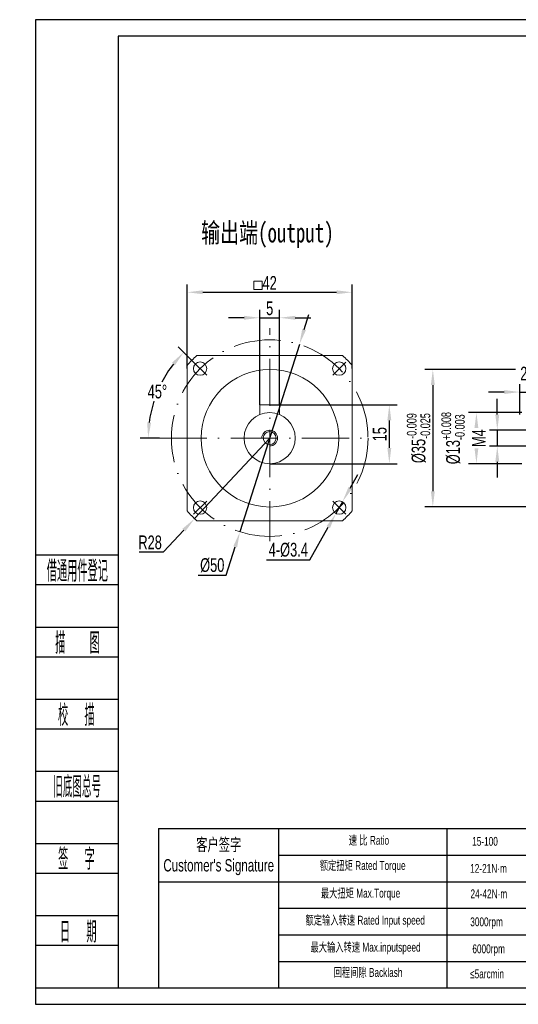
# Model space of a CAD drawing. Header units: millimetres. Extents: x 2071 to 2430, y 79 to 330.
# Tile 1 of 5: x 2071 to 2198, y 79 to 330. Entities that reach past the tile are written whole.
import ezdxf
from ezdxf.enums import TextEntityAlignment as Align

# ---------------------------------------------------------------- set-up
doc = ezdxf.new("R2010")
doc.units = ezdxf.units.MM
doc.linetypes.add('ACAD_ISO10W100', pattern=[18, 12, -3, 0, -3])
for name, color, linetype in [('2细线层', 4, 'Continuous'), ('6文字层', 3, 'Continuous'), ('7标注层', 4, 'Continuous'), ('图框_外框线', 7, 'Continuous')]:
    doc.layers.add(name, color=color, linetype=linetype)
for name, color, linetype, lineweight in [('SLD-0', 7, 'Continuous', 18), ('中心线层', 7, 'ACAD_ISO10W100', 20), ('尺寸线层', 3, 'Continuous', 18), ('细实线层', 7, 'Continuous', 18)]:
    doc.layers.add(name, color=color, linetype=linetype, lineweight=lineweight)
doc.styles.add('PC_TEXTSTYLE', font='ISOCP.SHX', dxfattribs={"width": 0.707, "bigfont": 'GBCBIG.SHX'})
doc.styles.add('标准', font='arial.ttf', dxfattribs={"width": 0.667})
doc.dimstyles.new('标准', dxfattribs={"dimtxt": 3.5, "dimasz": 4, "dimexe": 2, "dimexo": 0, "dimtad": 1, "dimdsep": 46, "dimtxsty": '标准', "dimblk": '_CAXARROW', "dimcen": 0, "dimdle": 6, "dimazin": 2, "dimtfac": 0.707107, "dimtdec": 3, "dimtmove": 2, "dimatfit": 3, "dimfxl": 1, "dimfrac": 2, "dimtolj": 1, "dimtzin": 0, "dimarcsym": 1})

# ---------------------------------------------------------------- blocks, each defined once
blk = doc.blocks.new('_CAXARROW')
blk.add_hatch(color=0).paths.add_polyline_path([(0, 0), (-1, 0.125), (-1, -0.125)], flags=0)
blk = doc.blocks.new('*D9')
at = {"layer": 'Defpoints', "color": 0}
for p in [(2142.46, 246.94), (2127.36, 199.27)]:
    blk.add_point(p, dxfattribs=at)
at = {"layer": '尺寸线层', "color": 0, "linetype": 'Continuous', "lineweight": -2}
for p, q in [((2143.67, 250.75), (2144.87, 254.56)), ((2142.46, 246.94), (2127.36, 199.27)), ((2123.87, 188.24), (2126.16, 195.46)), ((2116.75, 188.24), (2123.87, 188.24))]:
    blk.add_line(p, q, dxfattribs=at)
at = {"layer": '尺寸线层', "color": 0, "lineweight": -2, "xscale": 4, "yscale": 4, "zscale": 4}
for p, rotation in [((2142.46, 246.94), 252.4280471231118), ((2127.36, 199.27), 72.42804712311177)]:
    blk.add_blockref('_CAXARROW', p, dxfattribs=dict(at, rotation=rotation))
at = {"layer": '尺寸线层', "color": 0, "insert": (2120.31, 190.75), "char_height": 3.5, "attachment_point": 5, "style": '标准', "bg_fill": 3, "box_fill_scale": 1.1, "bg_fill_color": 257, "bg_fill_transparency": 0}
blk.add_mtext('\\A1;%%C50', dxfattribs=at)
blk = doc.blocks.new('*D10')
at = {"layer": 'Defpoints', "color": 0}
for p in [(2134.91, 223.1), (2115.82, 202.62)]:
    blk.add_point(p, dxfattribs=at)
at = {"layer": '尺寸线层', "color": 0, "linetype": 'Continuous', "lineweight": -2}
for p, q in [((2134.91, 223.1), (2115.82, 202.62)), ((2113.09, 199.69), (2107.93, 194.15)), ((2101.72, 194.15), (2107.93, 194.15))]:
    blk.add_line(p, q, dxfattribs=at)
at = {"layer": '尺寸线层', "color": 0, "lineweight": -2, "xscale": 4, "yscale": 4, "zscale": 4, "rotation": 47.01520751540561}
blk.add_blockref('_CAXARROW', (2115.82, 202.62), dxfattribs=at)
at = {"layer": '尺寸线层', "color": 0, "insert": (2104.51, 196.56), "char_height": 3.5, "attachment_point": 5, "style": '标准', "bg_fill": 3, "box_fill_scale": 1.1, "bg_fill_color": 257, "bg_fill_transparency": 0}
blk.add_mtext('\\A1;R28', dxfattribs=at)
blk = doc.blocks.new('*D11')
at = {"layer": 'Defpoints', "color": 0}
for p in [(2115.57, 242.44), (2118.9, 239.12), (2106.91, 223.1), (2162.91, 223.1)]:
    blk.add_point(p, dxfattribs=at)
at = {"layer": '尺寸线层', "color": 0, "linetype": 'Continuous', "lineweight": -2}
for p, q in [((2115.57, 242.44), (2111.65, 246.37)), ((2106.91, 223.1), (2102.01, 223.1))]:
    blk.add_line(p, q, dxfattribs=at)
for start, end in [(142.4217, 152.5802), (162.2502, 172.5783)]:
    blk.add_arc((2134.91, 223.1), 30.9, start, end, dxfattribs=at)
at = {"layer": '尺寸线层', "color": 0, "lineweight": -2, "xscale": 4, "yscale": 4, "zscale": 4}
for p, rotation in [((2113.06, 244.95), 48.71086342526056), ((2104.01, 223.1), 266.2891365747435)]:
    blk.add_blockref('_CAXARROW', p, dxfattribs=dict(at, rotation=rotation))
at = {"layer": '尺寸线层', "color": 0, "insert": (2106.36, 234.93), "char_height": 3.5, "attachment_point": 5, "style": '标准', "bg_fill": 3, "box_fill_scale": 1.1, "bg_fill_color": 257, "bg_fill_transparency": 0}
blk.add_mtext('\\A1;45%%d', dxfattribs=at)
at = {"layer": 'Defpoints', "color": 0}
blk.add_point((2106.36, 234.93), dxfattribs=at)
blk = doc.blocks.new('*D12')
at = {"layer": 'Defpoints', "color": 0}
for p in [(2153.42, 206.91), (2151.76, 203.94)]:
    blk.add_point(p, dxfattribs=at)
at = {"layer": '尺寸线层', "color": 0, "linetype": 'Continuous', "lineweight": -2}
for p, q in [((2155.37, 210.4), (2157.33, 213.89)), ((2153.42, 206.91), (2151.76, 203.94)), ((2145.16, 192.15), (2149.8, 200.45)), ((2134.13, 192.15), (2145.16, 192.15))]:
    blk.add_line(p, q, dxfattribs=at)
at = {"layer": '尺寸线层', "color": 0, "lineweight": -2, "xscale": 4, "yscale": 4, "zscale": 4}
for p, rotation in [((2153.42, 206.91), 240.7450375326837), ((2151.76, 203.94), 60.74503753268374)]:
    blk.add_blockref('_CAXARROW', p, dxfattribs=dict(at, rotation=rotation))
at = {"layer": '尺寸线层', "color": 0, "insert": (2139.65, 194.66), "char_height": 3.5, "attachment_point": 5, "style": '标准', "bg_fill": 3, "box_fill_scale": 1.1, "bg_fill_color": 257, "bg_fill_transparency": 0}
blk.add_mtext('\\A1;4-%%C3.4', dxfattribs=at)
blk = doc.blocks.new('*D13')
at = {"layer": 'Defpoints', "color": 0}
for p in [(2155.91, 260.21), (2113.91, 240.86), (2155.91, 240.86)]:
    blk.add_point(p, dxfattribs=at)
at = {"layer": '尺寸线层', "color": 0, "linetype": 'Continuous', "lineweight": -2}
for p, q in [((2113.91, 240.86), (2113.91, 262.21)), ((2155.91, 240.86), (2155.91, 262.21)), ((2117.91, 260.21), (2151.91, 260.21))]:
    blk.add_line(p, q, dxfattribs=at)
at = {"layer": '尺寸线层', "color": 0, "lineweight": -2, "xscale": 4, "yscale": 4, "zscale": 4}
for p, rotation in [((2113.91, 260.21), 180.000075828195), ((2155.91, 260.21), 7.582819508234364e-05)]:
    blk.add_blockref('_CAXARROW', p, dxfattribs=dict(at, rotation=rotation))
at = {"layer": '尺寸线层', "color": 0, "insert": (2134.91, 262.59), "char_height": 3.5, "attachment_point": 5, "rotation": 0.0001, "style": '标准', "bg_fill": 3, "box_fill_scale": 1.1, "bg_fill_color": 257, "bg_fill_transparency": 0}
blk.add_mtext('\\A1;42', dxfattribs=at)
blk = doc.blocks.new('*D14')
at = {"layer": 'Defpoints', "color": 0}
for p in [(2134.91, 231.6), (2134.91, 216.6), (2165.33, 216.6)]:
    blk.add_point(p, dxfattribs=at)
at = {"layer": '尺寸线层', "color": 0, "linetype": 'Continuous', "lineweight": -2}
for p, q in [((2134.91, 231.6), (2167.33, 231.6)), ((2165.33, 227.6), (2165.33, 220.6)), ((2134.91, 216.6), (2167.33, 216.6))]:
    blk.add_line(p, q, dxfattribs=at)
at = {"layer": '尺寸线层', "color": 0, "lineweight": -2, "xscale": 4, "yscale": 4, "zscale": 4}
for p, rotation in [((2165.33, 231.6), 90), ((2165.33, 216.6), 270)]:
    blk.add_blockref('_CAXARROW', p, dxfattribs=dict(at, rotation=rotation))
at = {"layer": '尺寸线层', "color": 0, "insert": (2162.91, 224.1), "char_height": 3.5, "attachment_point": 5, "rotation": 90, "style": '标准', "bg_fill": 3, "box_fill_scale": 1.1, "bg_fill_color": 257, "bg_fill_transparency": 0}
blk.add_mtext('\\A1;15', dxfattribs=at)
blk = doc.blocks.new('*D15')
at = {"layer": 'Defpoints', "color": 0}
for p in [(2137.41, 253.72), (2132.41, 231.6), (2137.41, 231.6)]:
    blk.add_point(p, dxfattribs=at)
at = {"layer": '尺寸线层', "color": 0, "linetype": 'Continuous', "lineweight": -2}
for p, q in [((2132.41, 231.6), (2132.41, 255.72)), ((2137.41, 231.6), (2137.41, 255.72)), ((2128.41, 253.72), (2124.41, 253.72)), ((2132.41, 253.72), (2137.41, 253.72)), ((2141.41, 253.72), (2145.41, 253.72))]:
    blk.add_line(p, q, dxfattribs=at)
at = {"layer": '尺寸线层', "color": 0, "lineweight": -2, "xscale": 4, "yscale": 4, "zscale": 4}
blk.add_blockref('_CAXARROW', (2132.41, 253.72), dxfattribs=at)
at = {"layer": '尺寸线层', "color": 0, "lineweight": -2, "xscale": 4, "yscale": 4, "zscale": 4, "rotation": 180}
blk.add_blockref('_CAXARROW', (2137.41, 253.72), dxfattribs=at)
at = {"layer": '尺寸线层', "color": 0, "insert": (2134.91, 256.12), "char_height": 3.5, "attachment_point": 5, "style": '标准', "bg_fill": 3, "box_fill_scale": 1.1, "bg_fill_color": 257, "bg_fill_transparency": 0}
blk.add_mtext('\\A1;5', dxfattribs=at)
blk = doc.blocks.new('*D30')
at = {"layer": 'Defpoints', "color": 0}
for p in [(2219.53, 240.6), (2176.39, 205.6), (2219.53, 205.6)]:
    blk.add_point(p, dxfattribs=at)
at = {"layer": '尺寸线层', "color": 0, "linetype": 'Continuous', "lineweight": -2}
for p, q in [((2219.53, 240.6), (2174.39, 240.6)), ((2176.39, 236.6), (2176.39, 209.6)), ((2219.53, 205.6), (2174.39, 205.6))]:
    blk.add_line(p, q, dxfattribs=at)
at = {"layer": '尺寸线层', "color": 0, "lineweight": -2, "xscale": 4, "yscale": 4, "zscale": 4}
for p, rotation in [((2176.39, 240.6), 90), ((2176.39, 205.6), 270)]:
    blk.add_blockref('_CAXARROW', p, dxfattribs=dict(at, rotation=rotation))
at = {"layer": '尺寸线层', "color": 0, "insert": (2172.75, 223.1), "char_height": 3.5, "attachment_point": 5, "rotation": 90, "style": '标准', "bg_fill": 3, "box_fill_scale": 1.1, "bg_fill_color": 257, "bg_fill_transparency": 0}
blk.add_mtext('\\A1;%%C35{\\H2.474874;\\S-0.009^ -0.025;}', dxfattribs=at)
blk = doc.blocks.new('*D33')
at = {"layer": 'Defpoints', "color": 0}
for p in [(2199.03, 229.6), (2187.47, 216.6), (2199.03, 216.6)]:
    blk.add_point(p, dxfattribs=at)
at = {"layer": '尺寸线层', "color": 0, "linetype": 'Continuous', "lineweight": -2}
for p, q in [((2199.03, 229.6), (2185.47, 229.6)), ((2187.47, 225.6), (2187.47, 220.6)), ((2199.03, 216.6), (2185.47, 216.6))]:
    blk.add_line(p, q, dxfattribs=at)
at = {"layer": '尺寸线层', "color": 0, "lineweight": -2, "xscale": 4, "yscale": 4, "zscale": 4}
for p, rotation in [((2187.47, 229.6), 90), ((2187.47, 216.6), 270)]:
    blk.add_blockref('_CAXARROW', p, dxfattribs=dict(at, rotation=rotation))
at = {"layer": '尺寸线层', "color": 0, "insert": (2181.53, 223.1), "char_height": 3.5, "attachment_point": 5, "rotation": 90, "style": '标准', "bg_fill": 3, "box_fill_scale": 1.1, "bg_fill_color": 257, "bg_fill_transparency": 0}
blk.add_mtext('\\A1;%%C13{\\H2.474874;\\S+0.008^ -0.003;}', dxfattribs=at)
blk = doc.blocks.new('*D34')
at = {"layer": 'Defpoints', "color": 0}
for p in [(2208.53, 225.1), (2192.78, 221.1), (2208.53, 221.1)]:
    blk.add_point(p, dxfattribs=at)
at = {"layer": '尺寸线层', "color": 0, "linetype": 'Continuous', "lineweight": -2}
for p, q in [((2192.78, 229.1), (2192.78, 233.1)), ((2208.53, 225.1), (2190.78, 225.1)), ((2192.78, 225.1), (2192.78, 221.1)), ((2208.53, 221.1), (2190.78, 221.1)), ((2192.78, 217.1), (2192.78, 213.1))]:
    blk.add_line(p, q, dxfattribs=at)
at = {"layer": '尺寸线层', "color": 0, "lineweight": -2, "xscale": 4, "yscale": 4, "zscale": 4}
for p, rotation in [((2192.78, 225.1), 270), ((2192.78, 221.1), 90)]:
    blk.add_blockref('_CAXARROW', p, dxfattribs=dict(at, rotation=rotation))
at = {"layer": '尺寸线层', "color": 0, "insert": (2188.09, 223.1), "char_height": 3.5, "attachment_point": 5, "rotation": 90, "style": '标准', "bg_fill": 3, "box_fill_scale": 1.1, "bg_fill_color": 257, "bg_fill_transparency": 0}
blk.add_mtext('\\A1;M4', dxfattribs=at)
blk = doc.blocks.new('*D35')
at = {"layer": 'Defpoints', "color": 0}
for p in [(2200.53, 234.83), (2200.53, 231.6), (2198.53, 229.1)]:
    blk.add_point(p, dxfattribs=at)
at = {"layer": '尺寸线层', "color": 0, "linetype": 'Continuous', "lineweight": -2}
for p, q in [((2198.53, 229.1), (2198.53, 236.83)), ((2200.53, 231.6), (2200.53, 236.83)), ((2194.53, 234.83), (2190.53, 234.83)), ((2198.53, 234.83), (2200.53, 234.83)), ((2204.53, 234.83), (2208.53, 234.83))]:
    blk.add_line(p, q, dxfattribs=at)
at = {"layer": '尺寸线层', "color": 0, "lineweight": -2, "xscale": 4, "yscale": 4, "zscale": 4}
blk.add_blockref('_CAXARROW', (2198.53, 234.83), dxfattribs=at)
at = {"layer": '尺寸线层', "color": 0, "lineweight": -2, "xscale": 4, "yscale": 4, "zscale": 4, "rotation": 180}
blk.add_blockref('_CAXARROW', (2200.53, 234.83), dxfattribs=at)
at = {"layer": '尺寸线层', "color": 0, "insert": (2199.53, 239.53), "char_height": 3.5, "attachment_point": 5, "style": '标准', "bg_fill": 3, "box_fill_scale": 1.1, "bg_fill_color": 257, "bg_fill_transparency": 0}
blk.add_mtext('\\A1;2', dxfattribs=at)

msp = doc.modelspace()

# ---------------------------------------------------------------- linework, layer by layer
for p, q in [((2137.18, 123.767), (2137.18, 83.276)), ((2179.918, 123.767), (2179.918, 83.276)), ((2137.18, 96.748), (2425.357, 96.748))]:
    msp.add_line(p, q)
at = {"layer": '2细线层'}
for p, q in [((2075.385, 193.394), (2096.431, 193.394)), ((2075.385, 185.837), (2096.431, 185.837)), ((2075.385, 175.042), (2096.431, 175.042)), ((2075.385, 167.485), (2096.431, 167.485)), ((2075.385, 156.69), (2096.431, 156.69)), ((2075.385, 149.134), (2096.431, 149.134)), ((2075.385, 138.338), (2096.431, 138.338)), ((2075.385, 130.782), (2096.431, 130.782)), ((2075.385, 119.987), (2096.431, 119.987)), ((2075.385, 112.43), (2096.431, 112.43)), ((2075.385, 101.635), (2096.431, 101.635)), ((2075.385, 94.078), (2096.431, 94.078)), ((2075.385, 83.283), (2096.431, 83.283))]:
    msp.add_line(p, q, dxfattribs=at)
at = {"layer": '7标注层', "color": 0}
msp.add_line((2106.636, 123.767), (2106.636, 83.283), dxfattribs=at)
at = {"layer": '中心线层'}
for p, q in [((2134.912, 195.102), (2134.912, 251.102)), ((2115.572, 242.441), (2118.896, 239.118)), ((2154.251, 242.441), (2150.928, 239.118)), ((2106.912, 223.102), (2162.912, 223.102)), ((2115.572, 203.763), (2118.896, 207.086)), ((2154.251, 203.763), (2150.928, 207.086))]:
    msp.add_line(p, q, dxfattribs=at)
msp.add_circle((2134.912, 223.102), 25, dxfattribs=at)
at = {"layer": '图框_外框线'}
for p, q in [((2106.636, 123.767), (2425.357, 123.767)), ((2137.18, 117.012), (2316.307, 117.012)), ((2106.636, 110.257), (2425.357, 110.257)), ((2137.18, 103.503), (2425.357, 103.503)), ((2137.18, 89.993), (2425.357, 89.993))]:
    msp.add_line(p, q, dxfattribs=at)
at = {"layer": '图框_外框线', "color": 3}
msp.add_lwpolyline([(2075.346, 79.066), (2429.574, 79.066), (2429.574, 329.556), (2075.346, 329.556)], close=True, dxfattribs=at)
at = {"layer": '图框_外框线', "color": 3, "lineweight": 25}
msp.add_lwpolyline([(2096.431, 83.283), (2425.357, 83.283), (2425.357, 325.339), (2096.431, 325.339)], close=True, dxfattribs=at)
at = {"layer": '细实线层'}
for p, q in [((2116.391, 244.102), (2153.432, 244.102)), ((2113.912, 241.622), (2113.912, 204.582)), ((2155.912, 241.622), (2155.912, 204.582)), ((2116.391, 202.102), (2153.432, 202.102))]:
    msp.add_line(p, q, dxfattribs=at)
for centre, radius in [((2117.234, 240.78), 1.7), ((2134.968, 223.078), 17.5), ((2152.589, 240.78), 1.7), ((2134.912, 223.102), 1.65), ((2117.234, 205.424), 1.7), ((2152.589, 205.424), 1.7)]:
    msp.add_circle(centre, radius, dxfattribs=at)
for radius, start, end in [(28, 131.40962, 138.59038), (28, 41.40962, 48.59038), (2, 270, 180), (28, 221.40962, 228.59038), (28, 311.40962, 318.59038)]:
    msp.add_arc((2134.912, 223.102), radius, start, end, dxfattribs=at)

# ---------------------------------------------------------------- texts
at = {"layer": '6文字层', "color": 3, "style": 'PC_TEXTSTYLE'}
for s, width, p in [('描   图', 0.6667, (2086.048, 171.216)), ('校  描', 0.667, (2085.757, 152.888)), ('旧底图总号', 0.6, (2085.968, 134.654)), ('签  字', 0.667, (2085.78, 116.303)), ('日  期', 0.667, (2086.254, 97.684))]:
    msp.add_text(s, height=5.3976, dxfattribs=dict(at, width=width)).set_placement(p, align=Align.MIDDLE)
at = {"layer": '7标注层', "color": 0, "insert": (2117.493, 277.879), "char_height": 5, "attachment_point": 1, "style": 'PC_TEXTSTYLE'}
msp.add_mtext_dynamic_manual_height_columns('{\\fSimHei|b0|i0|c134|p2;输出端(output)}', width=57.28332, gutter_width=25, heights=[0], dxfattribs=at)
at = {"layer": 'SLD-0', "color": 1, "attachment_point": 2, "style": '标准'}
for s, insert, char_height, width in [("客户签字\\PCustomer's Signature", (2121.961, 121.267), 3.15218, 39.21344), ('速 比 Ratio', (2160.151, 121.909), 2.2516, 18.39727), ('15-100', (2189.658, 121.649), 2.2516, 9.57315), ('额定扭矩 Rated Torque', (2158.568, 115.504), 2.25156, 39.97578), ('12-21N·m', (2190.551, 114.766), 2.2516, 18.6488), ('最大扭矩 Max.Torque', (2158.014, 108.466), 2.25156, 26.57739), ('24-42N·m', (2190.631, 108.298), 2.2516, 22.39276), ('额定输入转速 Rated Input speed', (2159.201, 101.587), 2.25156, 35.33447), ('3000rpm', (2190.048, 101.177), 2.2516, 15.51414), ('最大输入转速 Max.inputspeed ', (2159.28, 94.707), 2.25156, 35.53859), ('6000rpm', (2190.585, 94.302), 2.2516, 49.23212), ('回程间隙 Backlash', (2159.913, 88.302), 2.25156, 28.81621), ('≤5arcmin ', (2190.173, 87.929), 2.2516, 17.32007)]:
    msp.add_mtext(s, dxfattribs=dict(at, insert=insert, char_height=char_height, width=width))

# ---------------------------------------------------------------- next in the draw order: dimensions: what is measured, and where the dimension line sits
at = {"layer": '尺寸线层'}
dim = msp.add_diameter_dim_2p(p1=(2142.459, 246.935), p2=(2127.364, 199.268), dimstyle='标准', override={"dimtoh": 1, "dimpost": '%%C<>', "dimsah": 1, "dimtmove": 1, "dimtfill": 1, "dimtzin": 0}, dxfattribs=at)
dim.commit()
dim.dimension.update_dxf_attribs({"geometry": '*D9', "text_midpoint": (2123.873, 188.245), "dimtype": 163})
dim = msp.add_linear_dim(base=(2176.385, 205.602), p1=(2219.533, 240.602), p2=(2219.533, 205.602), angle=270, dimstyle='标准', override={"dimpost": '%%C<>', "dimsah": 1, "dimtol": 1, "dimtp": -0.009, "dimtm": 0.025, "dimtfill": 1, "dimtzin": 0}, dxfattribs=at)
dim.commit()
dim.dimension.update_dxf_attribs({"geometry": '*D30', "text_midpoint": (2172.75, 223.102)})

# ---------------------------------------------------------------- next in the draw order: dimensions: what is measured, and where the dimension line sits
dim = msp.add_linear_dim(base=(2187.474, 216.602), p1=(2199.033, 229.602), p2=(2199.033, 216.602), angle=270, dimstyle='标准', override={"dimpost": '%%C<>', "dimsah": 1, "dimtol": 1, "dimtp": 0.008, "dimtm": 0.003, "dimtfill": 1, "dimtzin": 0}, dxfattribs=at)
dim.commit()
dim.dimension.update_dxf_attribs({"geometry": '*D33', "text_midpoint": (2181.525, 223.102)})
dim = msp.add_radius_dim(center=(2134.912, 223.102), mpoint=(2115.821, 202.619), dimstyle='标准', override={"dimtoh": 1, "dimpost": 'R<>', "dimsah": 1, "dimtmove": 1, "dimtfill": 1, "dimtzin": 0}, dxfattribs=at)
dim.commit()
dim.dimension.update_dxf_attribs({"geometry": '*D10', "text_midpoint": (2104.513, 196.564)})

# ---------------------------------------------------------------- next in the draw order: texts
at = {"layer": '6文字层', "color": 3, "style": 'PC_TEXTSTYLE', "width": 0.667}
msp.add_text('借通用件登记', height=5.3976, dxfattribs=at).set_placement((2086.015, 189.522), align=Align.MIDDLE)

# ---------------------------------------------------------------- next in the draw order: dimensions: what is measured, and where the dimension line sits
at = {"layer": '尺寸线层'}
dim = msp.add_angular_dim_2l(base=(2106.3624, 234.9275), line1=((2115.5724, 242.4413), (2118.8958, 239.1179)), line2=((2106.9117, 223.1019), (2162.9117, 223.1019)), dimstyle='标准', override={"dimtad": 0, "dimtih": 1, "dimtoh": 1, "dimsah": 1, "dimtfill": 1, "dimtzin": 0}, dxfattribs=at)
dim.commit()
dim.dimension.update_dxf_attribs({"geometry": '*D11', "text_midpoint": (2106.3624, 234.9275)})
dim = msp.add_linear_dim(base=(2192.776, 221.102), p1=(2208.533, 225.102), p2=(2208.533, 221.102), angle=270, dimstyle='标准', override={"dimpost": 'M<>', "dimsah": 1, "dimtfac": 1, "dimtfill": 1, "dimtzin": 0}, dxfattribs=at)
dim.commit()
dim.dimension.update_dxf_attribs({"geometry": '*D34', "text_midpoint": (2188.088, 223.102)})
dim = msp.add_diameter_dim_2p(p1=(2153.42, 206.907), p2=(2151.759, 203.941), dimstyle='标准', override={"dimtoh": 1, "dimpost": '4-%%C<>', "dimsah": 1, "dimtfac": 1, "dimtmove": 1, "dimtfill": 1, "dimtzin": 0}, dxfattribs=at)
dim.commit()
dim.dimension.update_dxf_attribs({"geometry": '*D12', "text_midpoint": (2145.156, 192.154), "dimtype": 163})

# ---------------------------------------------------------------- next in the draw order: linework, layer by layer
at = {"layer": '细实线层'}
for p, q in [((2132.412, 231.626), (2132.412, 229.102)), ((2137.412, 231.602), (2132.412, 231.602)), ((2137.412, 231.626), (2137.412, 229.102))]:
    msp.add_line(p, q, dxfattribs=at)
for radius in [6.5, 1.65]:
    msp.add_circle((2134.912, 223.102), radius, dxfattribs=at)
msp.add_arc((2134.912, 223.102), 2, 270, 180, dxfattribs=at)

# ---------------------------------------------------------------- next in the draw order: dimensions: what is measured, and where the dimension line sits
at = {"layer": '尺寸线层'}
dim = msp.add_linear_dim(base=(2155.912, 260.211), p1=(2113.912, 240.857), p2=(2155.912, 240.857), angle=0.00008, dimstyle='标准', override={"dimsah": 1, "dimtfac": 1, "dimtfill": 1, "dimtzin": 0}, dxfattribs=at)
dim.commit()
dim.dimension.update_dxf_attribs({"geometry": '*D13', "text_midpoint": (2134.912, 262.593)})
dim = msp.add_linear_dim(base=(2200.533, 234.832), p1=(2198.533, 229.102), p2=(2200.533, 231.602), dimstyle='标准', override={"dimsah": 1, "dimtfill": 1, "dimtzin": 0}, dxfattribs=at)
dim.commit()
dim.dimension.update_dxf_attribs({"geometry": '*D35', "text_midpoint": (2199.533, 239.526)})

# ---------------------------------------------------------------- next in the draw order: linework, layer by layer
msp.add_lwpolyline([(2130.901, 263.052), (2130.901, 260.898), (2133.041, 260.898), (2133.041, 263.052)], close=True, dxfattribs=at)

# ---------------------------------------------------------------- next in the draw order: dimensions: what is measured, and where the dimension line sits
dim = msp.add_linear_dim(base=(2165.327, 216.602), p1=(2134.912, 231.602), p2=(2134.912, 216.602), angle=270, dimstyle='标准', override={"dimsah": 1, "dimtfill": 1, "dimtzin": 0}, dxfattribs=at)
dim.commit()
dim.dimension.update_dxf_attribs({"geometry": '*D14', "text_midpoint": (2162.915, 224.102)})

# ---------------------------------------------------------------- next in the draw order: dimensions: what is measured, and where the dimension line sits
dim = msp.add_linear_dim(base=(2137.412, 253.719), p1=(2132.412, 231.602), p2=(2137.412, 231.602), dimstyle='标准', override={"dimsah": 1, "dimtfill": 1, "dimtzin": 0}, dxfattribs=at)
dim.commit()
dim.dimension.update_dxf_attribs({"geometry": '*D15', "text_midpoint": (2134.912, 256.124)})

doc.saveas('drawing.dxf')
